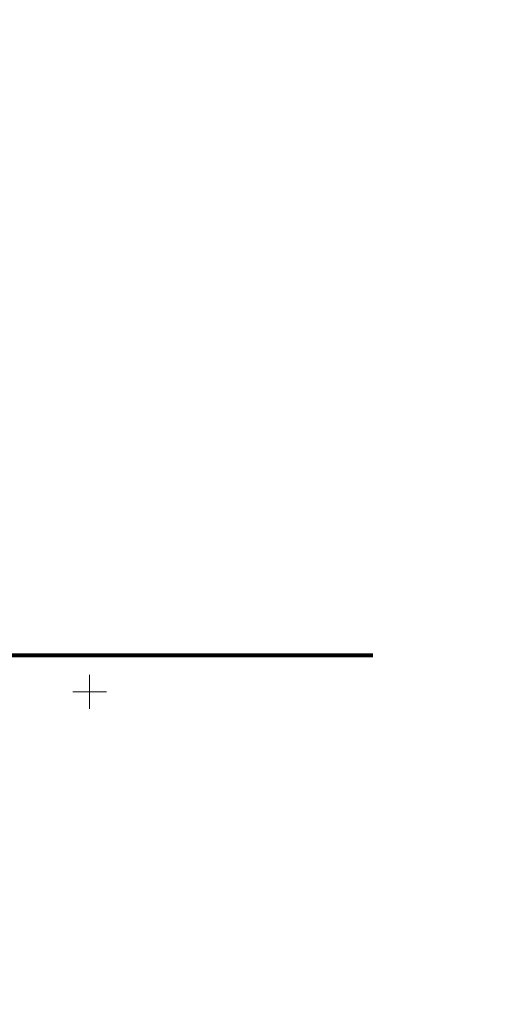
# Model space of a CAD drawing. Header units: millimetres. Extents: x 0 to 1188, y 0 to 841.
# Tile 53 of 76: x 1102 to 1188, y 0 to 174. Entities that reach past the tile are written whole.
import ezdxf

# ---------------------------------------------------------------- set-up
doc = ezdxf.new("R2010")
doc.units = ezdxf.units.MM
doc.linetypes.add('K5LT32814', pattern=[0])
doc.linetypes.add('K5LT_REINFORCED', pattern=[0])
doc.layers.add('Системный слой', color=7, linetype='Continuous')

msp = doc.modelspace()

# ---------------------------------------------------------------- linework, layer by layer
at = {"layer": 'Системный слой', "color": 7, "linetype": 'K5LT_REINFORCED', "lineweight": 80}
msp.add_line((625.784752, 61.714296), (1164.89003, 61.714296), dxfattribs=at)
at = {"layer": 'Системный слой', "color": 3, "linetype": 'K5LT32814', "lineweight": 18, "true_color": 0x00ff00}
for p, q in [((1114.820176, 58.253451), (1114.820722, 52.253451)), ((1117.820449, 55.253724), (1111.820449, 55.253178))]:
    msp.add_line(p, q, dxfattribs=at)

doc.saveas('drawing.dxf')
